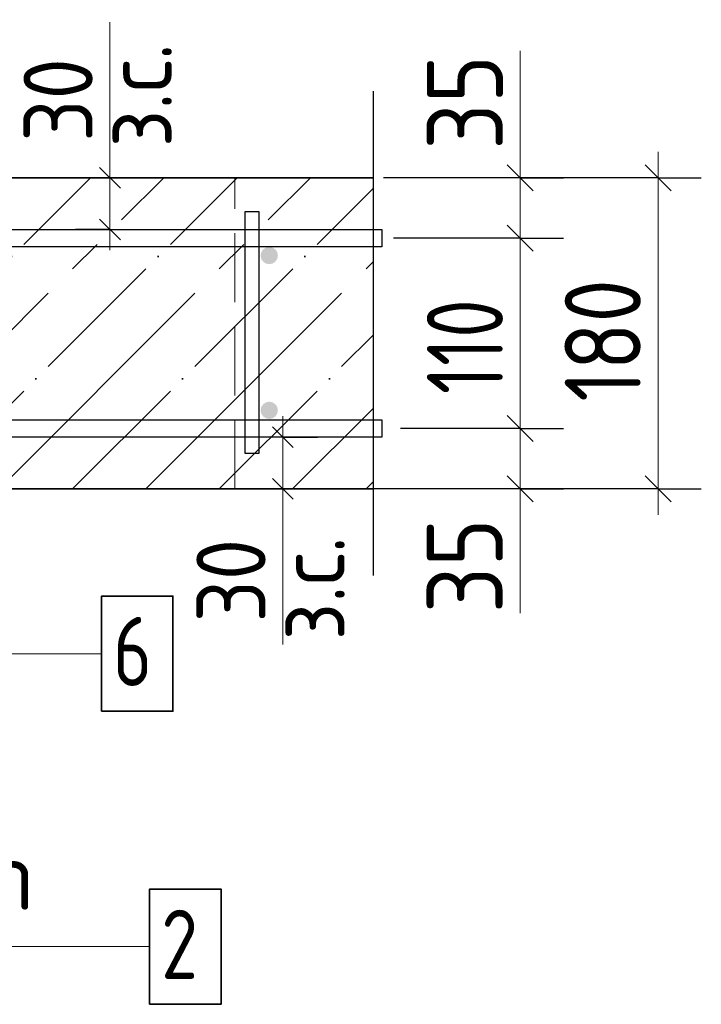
# Model space of a CAD drawing. Header units: millimetres. Extents: x -49773 to 2322955, y -3321 to 58485.
# Tile 168 of 256: x 720954 to 722925, y 13844 to 16692. Entities that reach past the tile are written whole.
import ezdxf

# ---------------------------------------------------------------- set-up
doc = ezdxf.new("R2010")
doc.units = ezdxf.units.MM
for name, pattern in [('______11', [500, 400, -50, 0, -50]), ('______2', [270, 200, -70]), ('______5', [1100, 800, -100, 100, -100])]:
    doc.linetypes.add(name, pattern=pattern)
for name, color, linetype, lineweight in [('Standard', 7, 'Continuous', 25), ('Арм.стержн. вертикальными 1', 22, 'Continuous', 35), ('Арм.стержн.горизонт. 1', 180, 'Continuous', 35), ('Размерная линия_ общее', 7, 'Continuous', 13), ('Размерная линия_ общее_1', 7, 'Continuous', 13), ('Стена_ общее', 7, 'Continuous', 35)]:
    doc.layers.add(name, color=color, linetype=linetype, lineweight=lineweight)
doc.layers.add('Арм.стержн.Стяжки', color=7, linetype='Continuous', lineweight=35, true_color=0x501e0f)
doc.styles.add('ISOCPEUR', font='txt')

msp = doc.modelspace()

# ---------------------------------------------------------------- hatches: boundary and pattern name
at = {"layer": 'Арм.стержн. вертикальными 1', "linetype": 'Continuous', "lineweight": 50, "transparency": 33554687}
for points in [[(721700.7, 16010), (721698.8, 16019.5), (721693.4, 16027.6), (721685.3, 16033.1), (721675.7, 16035), (721666.2, 16033.1), (721658.1, 16027.6), (721652.6, 16019.5), (721650.7, 16010), (721652.6, 16000.4), (721658.1, 15992.3), (721666.2, 15986.9), (721675.7, 15985), (721685.3, 15986.9), (721693.4, 15992.3), (721698.8, 16000.4)], [(721700.7, 15562.3), (721698.8, 15571.9), (721693.4, 15580), (721685.3, 15585.4), (721675.7, 15587.3), (721666.2, 15585.4), (721658.1, 15580), (721652.6, 15571.9), (721650.7, 15562.3), (721652.6, 15552.7), (721658.1, 15544.6), (721666.2, 15539.2), (721675.7, 15537.3), (721685.3, 15539.2), (721693.4, 15544.6), (721698.8, 15552.7)]]:
    msp.add_hatch(color=4, dxfattribs=at).paths.add_polyline_path(points)

# ---------------------------------------------------------------- linework, layer by layer
at = {"layer": 'Standard', "color": 7, "linetype": 'Continuous', "lineweight": 13, "transparency": 33554687}
for p, q in [((721215.1, 16235), (721215.1, 16685)), ((721715.1, 15335), (721715.1, 14885))]:
    msp.add_line(p, q, dxfattribs=at)
at = {"layer": 'Standard', "color": 7, "linetype": 'Continuous', "lineweight": 25, "transparency": 33554687}
msp.add_line((721976, 16485), (721976, 15085), dxfattribs=at)
at = {"layer": 'Standard', "color": 7, "linetype": 'Continuous', "lineweight": 35, "transparency": 33554687}
for p, q in [((721976, 16235), (718275.7, 16235)), ((719175.7, 15335), (721976, 15335))]:
    msp.add_line(p, q, dxfattribs=at)
at = {"layer": 'Standard', "color": 253, "linetype": '______11', "lineweight": 35, "true_color": 0xababab, "transparency": 33554687}
for p, q in [((720258.5, 15335), (721158.5, 16235)), ((720682.7, 15335), (721582.8, 16235)), ((721107, 15335), (721976, 16203.9)), ((721531.3, 15335), (721976, 15779.6)), ((721955.5, 15335), (721976, 15355.4))]:
    msp.add_line(p, q, dxfattribs=at)
at = {"layer": 'Standard', "color": 253, "linetype": '______5', "lineweight": 35, "true_color": 0xababab, "transparency": 33554687}
for p, q in [((720470.6, 15335), (721370.6, 16235)), ((720894.9, 15335), (721794.9, 16235)), ((721319.1, 15335), (721976, 15991.8)), ((721743.4, 15335), (721976, 15567.5))]:
    msp.add_line(p, q, dxfattribs=at)
at = {"layer": 'Арм.стержн. вертикальными 1', "color": 7, "linetype": 'Continuous', "lineweight": 13, "transparency": 33554687}
msp.add_line((719289.7, 14011.2), (721329.7, 14011.2), dxfattribs=at)
at = {"layer": 'Арм.стержн. вертикальными 1', "color": 7, "linetype": 'Continuous', "lineweight": 35, "transparency": 33554687}
msp.add_lwpolyline([(721329.7, 13844.5), (721536.4, 13844.5), (721536.4, 14177.8), (721329.7, 14177.8), (721329.7, 13844.5)], dxfattribs=at)
at = {"layer": 'Арм.стержн.горизонт. 1', "color": 4, "linetype": 'Continuous', "lineweight": 25, "transparency": 33554687}
for points in [[(722000.9, 16035), (718675.7, 16035), (718675.7, 16085), (722000.9, 16085), (722000.9, 16035)], [(722000.9, 16035), (718675.7, 16035), (718675.7, 16085), (722000.9, 16085), (722000.9, 16035)], [(722000.9, 16035), (718675.7, 16035), (718675.7, 16085), (722000.9, 16085), (722000.9, 16035)], [(722000.9, 16035), (718675.7, 16035), (718675.7, 16085), (722000.9, 16085), (722000.9, 16035)], [(722000.9, 16035), (718675.7, 16035), (718675.7, 16085), (722000.9, 16085), (722000.9, 16035)], [(722000.9, 16035), (718675.7, 16035), (718675.7, 16085), (722000.9, 16085), (722000.9, 16035)], [(722000.9, 16035), (718675.7, 16035), (718675.7, 16085), (722000.9, 16085), (722000.9, 16035)], [(722000.9, 16035), (718675.7, 16035), (718675.7, 16085), (722000.9, 16085), (722000.9, 16035)], [(722000.9, 16035), (718675.7, 16035), (718675.7, 16085), (722000.9, 16085), (722000.9, 16035)], [(722000.9, 16035), (718675.7, 16035), (718675.7, 16085), (722000.9, 16085), (722000.9, 16035)], [(722000.9, 16035), (718675.7, 16035), (718675.7, 16085), (722000.9, 16085), (722000.9, 16035)], [(722000.9, 16035), (718675.7, 16035), (718675.7, 16085), (722000.9, 16085), (722000.9, 16035)], [(722000.9, 16035), (718675.7, 16035), (718675.7, 16085), (722000.9, 16085), (722000.9, 16035)], [(722000.9, 15485), (718675.7, 15485), (718675.7, 15535), (722000.9, 15535), (722000.9, 15485)], [(722000.9, 15485), (718675.7, 15485), (718675.7, 15535), (722000.9, 15535), (722000.9, 15485)], [(722000.9, 15485), (718675.7, 15485), (718675.7, 15535), (722000.9, 15535), (722000.9, 15485)], [(722000.9, 15485), (718675.7, 15485), (718675.7, 15535), (722000.9, 15535), (722000.9, 15485)], [(722000.9, 15485), (718675.7, 15485), (718675.7, 15535), (722000.9, 15535), (722000.9, 15485)], [(722000.9, 15485), (718675.7, 15485), (718675.7, 15535), (722000.9, 15535), (722000.9, 15485)], [(722000.9, 15485), (718675.7, 15485), (718675.7, 15535), (722000.9, 15535), (722000.9, 15485)], [(722000.9, 15485), (718675.7, 15485), (718675.7, 15535), (722000.9, 15535), (722000.9, 15485)], [(722000.9, 15485), (718675.7, 15485), (718675.7, 15535), (722000.9, 15535), (722000.9, 15485)], [(722000.9, 15485), (718675.7, 15485), (718675.7, 15535), (722000.9, 15535), (722000.9, 15485)], [(722000.9, 15485), (718675.7, 15485), (718675.7, 15535), (722000.9, 15535), (722000.9, 15485)], [(722000.9, 15485), (718675.7, 15485), (718675.7, 15535), (722000.9, 15535), (722000.9, 15485)], [(722000.9, 15485), (718675.7, 15485), (718675.7, 15535), (722000.9, 15535), (722000.9, 15485)]]:
    msp.add_lwpolyline(points, dxfattribs=at)
at = {"layer": 'Арм.стержн.Стяжки', "color": 7, "linetype": 'Continuous', "lineweight": 13, "transparency": 33554687}
msp.add_line((719370.6, 14858.5), (721190.6, 14858.5), dxfattribs=at)
at = {"layer": 'Арм.стержн.Стяжки', "color": 40, "linetype": 'Continuous', "lineweight": 25, "transparency": 33554687}
msp.add_lwpolyline([(721605.7, 15437.3), (721605.7, 16137.3), (721645.7, 16137.3), (721645.7, 15437.3), (721605.7, 15437.3)], dxfattribs=at)
msp.add_lwpolyline([(721605.7, 15437.3), (721605.7, 16137.3), (721645.7, 16137.3), (721645.7, 15437.3), (721605.7, 15437.3)], dxfattribs=at)
msp.add_lwpolyline([(721605.7, 15437.3), (721605.7, 16137.3), (721645.7, 16137.3), (721645.7, 15437.3), (721605.7, 15437.3)], dxfattribs=at)
msp.add_lwpolyline([(721605.7, 15437.3), (721605.7, 16137.3), (721645.7, 16137.3), (721645.7, 15437.3), (721605.7, 15437.3)], dxfattribs=at)
msp.add_lwpolyline([(721605.7, 15437.3), (721605.7, 16137.3), (721645.7, 16137.3), (721645.7, 15437.3), (721605.7, 15437.3)], dxfattribs=at)
msp.add_lwpolyline([(721605.7, 15437.3), (721605.7, 16137.3), (721645.7, 16137.3), (721645.7, 15437.3), (721605.7, 15437.3)], dxfattribs=at)
at = {"layer": 'Арм.стержн.Стяжки', "color": 7, "linetype": 'Continuous', "lineweight": 35, "transparency": 33554687}
msp.add_lwpolyline([(721190.6, 14691.8), (721397.3, 14691.8), (721397.3, 15025.1), (721190.6, 15025.1), (721190.6, 14691.8)], dxfattribs=at)
at = {"layer": 'Размерная линия_ общее', "color": 7, "linetype": 'Continuous', "lineweight": 13, "transparency": 33554687}
for p, q in [((722401.6, 16315.9), (722401.6, 16601.9)), ((722401.5, 16147.5), (722401.6, 16315.9)), ((722401.5, 16235), (722401.5, 16310)), ((722800.2, 16235), (722800.2, 16310)), ((722401.5, 16060), (722401.5, 16235)), ((722401.5, 15510), (722401.5, 16060)), ((722401.5, 15335), (722401.5, 15510)), ((722401.5, 15422.5), (722401.1, 15261.5)), ((722401.5, 15335), (722401.5, 15260)), ((722800.2, 15335), (722800.2, 15260)), ((722401.1, 15261.5), (722401.1, 14975.5))]:
    msp.add_line(p, q, dxfattribs=at)
at = {"layer": 'Размерная линия_ общее', "color": 7, "linetype": 'Continuous', "lineweight": 25, "transparency": 33554687}
for p, q in [((722439, 16197.5), (722364, 16272.5)), ((722837.7, 16197.5), (722762.7, 16272.5)), ((722439, 16022.5), (722364, 16097.5)), ((722439, 15472.5), (722364, 15547.5)), ((722439, 15297.5), (722364, 15372.5)), ((722837.7, 15297.5), (722762.7, 15372.5))]:
    msp.add_line(p, q, dxfattribs=at)
at = {"layer": 'Размерная линия_ общее', "color": 253, "linetype": 'Continuous', "lineweight": -3, "true_color": 0xa0a0a0, "transparency": 33554687}
for p, q in [((722800.2, 16235), (722033.6, 16235)), ((722401.5, 16235), (722276.5, 16235)), ((722401.5, 16235), (722526.5, 16235)), ((722800.2, 16235), (722675.2, 16235)), ((722800.2, 16235), (722925.2, 16235)), ((722401.5, 16060), (722276.5, 16060)), ((722401.5, 16060), (722526.5, 16060)), ((722401.5, 15510), (722276.5, 15510)), ((722401.5, 15510), (722526.5, 15510)), ((722800.2, 15335), (722065.8, 15335)), ((722401.5, 15335), (722276.5, 15335)), ((722401.5, 15335), (722526.5, 15335)), ((722800.2, 15335), (722675.2, 15335)), ((722800.2, 15335), (722925.2, 15335))]:
    msp.add_line(p, q, dxfattribs=at)
for points in [[(722401.5, 16235), (722384.5, 16235), (722384.5, 16235), (722005.8, 16235)], [(722401.5, 16060), (722384.5, 16060), (722384.5, 16060), (722035.2, 16060)], [(722401.5, 15510), (722384.5, 15510), (722384.5, 15510), (722384.3, 15510), (722384.3, 15510), (722055.6, 15510)], [(722401.5, 15335), (722384.3, 15335), (722384.3, 15335), (722384.2, 15335), (722384.2, 15335), (721965.8, 15335)]]:
    msp.add_lwpolyline(points, dxfattribs=at)
at = {"layer": 'Размерная линия_ общее', "color": 7, "linetype": 'Continuous', "lineweight": 13, "transparency": 33554687}
msp.add_lwpolyline([(722800.2, 15335), (722800.2, 15834.8), (722800.2, 15834.8), (722800.2, 16235)], dxfattribs=at)
at = {"layer": 'Размерная линия_ общее_1', "color": 7, "linetype": 'Continuous', "lineweight": 13, "transparency": 33554687}
for p, q in [((721215.1, 16235), (721215.1, 16295)), ((721215.1, 16085), (721215.1, 16235)), ((721215.1, 16085), (721215.1, 16025)), ((721715.1, 15485), (721715.1, 15545)), ((721715.1, 15485), (721715.1, 15335)), ((721715.1, 15335), (721715.1, 15275))]:
    msp.add_line(p, q, dxfattribs=at)
at = {"layer": 'Размерная линия_ общее_1', "color": 7, "linetype": 'Continuous', "lineweight": 25, "transparency": 33554687}
for p, q in [((721245.1, 16205), (721185.1, 16265)), ((721245.1, 16055), (721185.1, 16115)), ((721685.1, 15515), (721745.1, 15455)), ((721685.1, 15365), (721745.1, 15305))]:
    msp.add_line(p, q, dxfattribs=at)
at = {"layer": 'Размерная линия_ общее_1', "color": 253, "linetype": 'Continuous', "lineweight": -3, "true_color": 0xa0a0a0, "transparency": 33554687}
for p, q in [((721215.1, 16235), (721115.1, 16235)), ((721215.1, 16235), (721315.1, 16235)), ((721215.1, 16085), (721115.1, 16085)), ((721215.1, 16085), (721315.1, 16085)), ((721715.1, 15485), (721615.1, 15485)), ((721715.1, 15485), (721815.1, 15485)), ((721715.1, 15335), (721615.1, 15335)), ((721715.1, 15335), (721815.1, 15335))]:
    msp.add_line(p, q, dxfattribs=at)
at = {"layer": 'Стена_ общее', "color": 253, "linetype": '______2', "lineweight": 18, "true_color": 0xababab, "transparency": 33554687}
msp.add_line((721575.7, 15335), (721575.7, 16235), dxfattribs=at)

# ---------------------------------------------------------------- texts
at = {"layer": 'Арм.стержн. вертикальными 1', "color": 7, "linetype": 'Continuous', "lineweight": 25, "transparency": 33554687, "char_height": 200, "attachment_point": 7, "style": 'ISOCPEUR'}
for s, insert, width in [('\\W0.94;ø10 L=4130mm ', (719389.7, 14117.8), 1933.181), ('\\W0.78;2', (721363.1, 13917.8), 217.601)]:
    msp.add_mtext(s, dxfattribs=dict(at, insert=insert, width=width))
at = {"layer": 'Арм.стержн.Стяжки', "color": 7, "linetype": 'Continuous', "lineweight": 25, "transparency": 33554687, "char_height": 200, "attachment_point": 7, "style": 'ISOCPEUR'}
for s, insert, width in [('\\W0.98;ø8 L=270mm ', (719470.6, 14965.1), 1716.847), ('\\W0.78;6', (721223.9, 14765.1), 217.601)]:
    msp.add_mtext(s, dxfattribs=dict(at, insert=insert, width=width))
at = {"layer": 'Размерная линия_ общее', "color": 7, "linetype": 'Continuous', "lineweight": 25, "transparency": 33554687, "char_height": 220, "attachment_point": 7, "rotation": 90, "style": 'ISOCPEUR'}
for s, insert, width in [('\\W0.87;35', (722351.6, 16315.9), 403.924), ('\\W0.83;180', (722750.2, 15587), 508.571), ('\\W0.74;110', (722351.5, 15609), 455.147), ('\\W0.87;35', (722351.1, 14975.5), 403.924)]:
    msp.add_mtext(s, dxfattribs=dict(at, insert=insert, width=width))
at = {"layer": 'Размерная линия_ общее_1', "color": 7, "linetype": 'Continuous', "lineweight": 18, "transparency": 33554687, "char_height": 200, "attachment_point": 7, "rotation": 90, "style": 'ISOCPEUR'}
for s, insert, width in [('\\W0.90;з.с.', (721393.8, 16322.9), 459.957), ('\\W0.87;30', (721165.1, 16339), 367.21), ('\\W0.90;з.с.', (721893.8, 14897), 459.942), ('\\W0.87;30', (721665.1, 14948.9), 367.21)]:
    msp.add_mtext(s, dxfattribs=dict(at, insert=insert, width=width))

doc.saveas('drawing.dxf')
